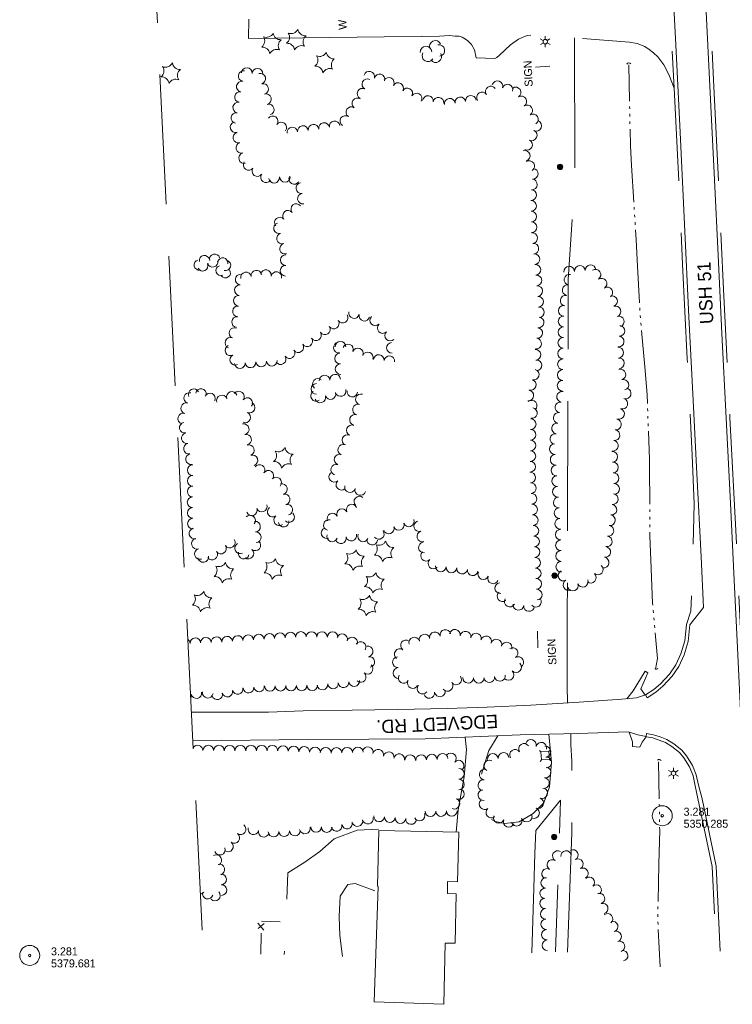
# Model space of a CAD drawing. Header units: feet. Extents: x 190725 to 192960, y 271653 to 273137.
# Tile 1 of 4: x 190826 to 191360, y 271788 to 272526. Entities that reach past the tile are written whole.
import ezdxf
from ezdxf.enums import TextEntityAlignment as Align

# ---------------------------------------------------------------- set-up
doc = ezdxf.new("R2010")
doc.units = ezdxf.units.FT
doc.header["$MEASUREMENT"] = 0
for name, pattern in [('DGN Style 3', [136.13208, 97.2372, -38.89488]), ('DGN Style 4', [155.676757, 77.78976, -38.89488, 0.097237, -38.89488]), ('DGN Style 6', [184.945154, 0.097237, -38.89488, 68.06604, -38.89488, 0.097237, -38.89488])]:
    doc.linetypes.add(name, pattern=pattern)
for name, color, linetype, lineweight in [('E_DWY', 3, 'DGN Style 3', 0), ('E_LAND_Vegetation', 20, 'Continuous', 0), ('E_MAP_Limits', 20, 'DGN Style 3', 0), ('E_MAP_PassPoints', 43, 'Continuous', 0), ('E_MISCPROP', 43, 'Continuous', 0), ('E_MISCPROP_HvyLine', 251, 'Continuous', 13), ('E_MISCPROP_Railing', 43, 'Continuous', 0), ('E_RDWY', 43, 'Continuous', 13), ('E_RDWY_Gravel', 43, 'DGN Style 3', 13), ('E_RDWY_Name', 231, 'Continuous', 0), ('E_UTL_AboveGroundPipe', 43, 'DGN Style 4', 0), ('E_WTR', 251, 'DGN Style 6', 0)]:
    doc.layers.add(name, color=color, linetype=linetype, lineweight=lineweight)
doc.styles.add('Style-IGR_FONT_0', font='IGR_FONT_0.shx')

# ---------------------------------------------------------------- blocks, each defined once
blk = doc.blocks.new('PP_5')
at = {"layer": 'E_MAP_PassPoints', "color": 43, "linetype": 'Continuous', "lineweight": 0}
for radius in [7.5, 0.96]:
    blk.add_circle((0, 0), radius, dxfattribs=at)
blk = doc.blocks.new('PP_6')
at = {"layer": 'E_MAP_PassPoints', "color": 43, "linetype": 'Continuous', "lineweight": 0}
for radius in [7.5, 0.96]:
    blk.add_circle((0, 0), radius, dxfattribs=at)
blk = doc.blocks.new('WAL_1')
at = {"layer": 'E_MISCPROP_Railing', "color": 43, "linetype": 'Continuous', "lineweight": 0, "style": 'Style-IGR_FONT_0'}
blk.add_text('W', height=6, rotation=0.00013, dxfattribs=at).set_placement((-2.27, -0.34), align=Align.MIDDLE_LEFT)
blk = doc.blocks.new('CULVRT_2')
at = {"layer": 'E_MISCPROP_Railing', "color": 43, "linetype": 'Continuous', "lineweight": 0}
blk.add_arc((1.28, 0.96), 1.6, 216.8791, 323.11867, dxfattribs=at)
blk = doc.blocks.new('CULVRT_3')
at = {"layer": 'E_MISCPROP_Railing', "color": 43, "linetype": 'Continuous', "lineweight": 0}
blk.add_arc((1.21, 0.91), 1.51, 216.8796, 323.11916, dxfattribs=at)
blk = doc.blocks.new('CULVRT_4')
at = {"layer": 'E_MISCPROP_Railing', "color": 43, "linetype": 'Continuous', "lineweight": 0}
blk.add_arc((1.54, 1.16), 1.93, 216.87934, 323.1189, dxfattribs=at)
blk = doc.blocks.new('LTP_1')
at = {"layer": 'E_MISCPROP', "color": 1, "linetype": 'Continuous', "lineweight": 0}
for p, q in [((-1.63, 0.07), (-4.24, 0.14)), ((-0.8, 1.43), (-2, 3.73)), ((0.9, 1.42), (2.27, 3.65)), ((-0.88, -1.42), (-2.24, -3.61)), ((0.76, -1.47), (2, -3.65)), ((1.64, -0.02), (4.16, -0.09))]:
    blk.add_line(p, q, dxfattribs=at)
blk.add_circle((0, 0), 1.64, dxfattribs=at)
blk = doc.blocks.new('POLE')
at = {"layer": 'E_MISCPROP', "color": 1, "linetype": 'Continuous', "lineweight": 0}
for centre, radius in [((-0.01, 0.02), 2.02), ((-0.01, 0.03), 1.52), ((0, -0.01), 1.01), ((0, 0), 0.502)]:
    blk.add_circle(centre, radius, dxfattribs=at)
blk = doc.blocks.new('LTP_2')
at = {"layer": 'E_MISCPROP', "color": 1, "linetype": 'Continuous', "lineweight": 0}
for p, q in [((-1.63, 0.07), (-4.24, 0.14)), ((-0.8, 1.43), (-2, 3.73)), ((0.9, 1.42), (2.27, 3.65)), ((-0.88, -1.42), (-2.24, -3.61)), ((0.76, -1.47), (2, -3.65)), ((1.64, -0.02), (4.16, -0.09))]:
    blk.add_line(p, q, dxfattribs=at)
blk.add_circle((0, 0), 1.64, dxfattribs=at)
blk = doc.blocks.new('SIGN')
at = {"layer": 'E_MISCPROP', "color": 1, "linetype": 'Continuous', "lineweight": 0, "style": 'Style-IGR_FONT_0'}
blk.add_text('SIGN', height=6, rotation=0.00012, dxfattribs=at).set_placement((-9.61, -0.01), align=Align.MIDDLE_LEFT)
blk = doc.blocks.new('PINEL')
at = {"layer": 'E_LAND_Vegetation', "color": 94, "linetype": 'Continuous', "lineweight": 0}
for centre, start, end in [((-8.14, 7.32), 275.21145, 0.97636), ((2.26, 10.71), 215.21145, 300.97636), ((-10.4, -3.39), 335.21145, 60.97636), ((10.41, 3.4), 155.21146, 240.97637), ((-2.25, -10.7), 35.21146, 120.97637), ((8.15, -7.3), 95.21146, 180.97637)]:
    blk.add_arc(centre, 5.72, start, end, dxfattribs=at)
blk = doc.blocks.new('PINEL_1')
at = {"layer": 'E_LAND_Vegetation', "color": 94, "linetype": 'Continuous', "lineweight": 0}
for centre, start, end in [((-8.14, 7.32), 275.21145, 0.97636), ((2.26, 10.71), 215.21145, 300.97636), ((-10.4, -3.39), 335.21145, 60.97636), ((10.41, 3.41), 155.21145, 240.97637), ((-2.25, -10.7), 35.21145, 120.97637), ((8.15, -7.3), 95.21146, 180.97637)]:
    blk.add_arc(centre, 5.72, start, end, dxfattribs=at)
blk = doc.blocks.new('PED')
at = {"layer": 'E_UTL_AboveGroundPipe', "color": 251, "linetype": 'Continuous', "lineweight": 13}
for p, q in [((-3.12, 2.9), (-4.18, 3.96)), ((2.88, 2.9), (3.95, 3.96)), ((-4.18, -4.16), (-3.12, -3.1)), ((3.94, -4.16), (2.89, -3.1))]:
    blk.add_line(p, q, dxfattribs=at)
at = {"layer": 'E_UTL_AboveGroundPipe', "color": 251, "linetype": 'Continuous', "lineweight": 13, "flags": 128}
blk.add_lwpolyline([(-3.12, -3.1), (2.89, -3.1), (2.88, 2.9), (-3.12, 2.9)], close=True, dxfattribs=at)

msp = doc.modelspace()

# ---------------------------------------------------------------- linework, layer by layer
at = {"layer": 'E_DWY', "color": 2, "linetype": 'DGN Style 3', "lineweight": 0, "flags": 128}
for points in [[(191126.91, 272513.31), (191127.92, 272513.16), (191140.61, 272513.43), (191148.22, 272513.7), (191152.11, 272513.4), (191155.55, 272513.19), (191157.7, 272512.55), (191158.96, 272511.86), (191161.61, 272510.15), (191164.57, 272507.14), (191166.94, 272502.98), (191168.09, 272497.2), (191182.17, 272496.68), (191183.68, 272497.22), (191185.55, 272499), (191194.01, 272506.73), (191200.03, 272511), (191204.32, 272513.04), (191206.7, 272513.86), (191210.99, 272514.14), (191247.42, 272511.65), (191283.09, 272508.78), (191288.79, 272507.82), (191294.68, 272505.66), (191297.93, 272503.33), (191301.19, 272500.78), (191304.25, 272497.88), (191308.74, 272491.87), (191312.53, 272484.6), (191316.66, 272474.25)], [(191241.98, 272512.02), (191242.27, 272409.03), (191237.18, 272330.98), (191236.52, 272081.3), (191236.32, 272026.67), (191236.59, 272013.96)], [(191236.71, 271827.09), (191239.84, 271916.62), (191239.78, 271970.12), (191239.18, 271982.69), (191239.26, 271990.81)], [(191160.02, 271988.3), (191160.93, 271979.03), (191159.07, 271958.35), (191154.58, 271933.84), (191153.23, 271916.96)], [(191222.77, 271990.45), (191224.57, 271969.47), (191223.22, 271951.03), (191218.82, 271938.91), (191211.03, 271931.1), (191200.5, 271924.78), (191189.42, 271923.4), (191182.58, 271924.94), (191174.59, 271928.84), (191171.38, 271932.17), (191170.04, 271937.5), (191169.82, 271946), (191171.99, 271960.29), (191177.56, 271978.24), (191184.48, 271989.3)], [(191211.37, 271874.97), (191212.22, 271901), (191212.87, 271918.18), (191231.4, 271940.95), (191227.63, 271827.27)], [(191094.84, 271919.23), (191079.07, 271918.64), (191061.8, 271912.1), (191050.94, 271902.44), (191039.83, 271894.64), (191027.09, 271886.63), (191024.34, 271825.31)], [(191092.21, 271872.96), (191077.48, 271878.52), (191072, 271877.72), (191066.26, 271869.05), (191065.48, 271853.97), (191065.98, 271839.52), (191068.1, 271823.96)], [(191209.87, 271826.66), (191211.37, 271874.97)]]:
    msp.add_lwpolyline(points, dxfattribs=at)
at = {"layer": 'E_LAND_Vegetation', "color": 94, "linetype": 'Continuous', "lineweight": 0}
for centre, radius, start, end in [((191137.57, 272505.67), 4.35, 24.59431, 204.57899), ((191140.28, 272502.62), 4.35, 280.07912, 100.0638), ((191130.62, 272501.36), 4.35, 3.73306, 183.71773), ((191132.03, 272498.53), 4.35, 149.81866, 329.80334), ((191137.92, 272497.91), 4.35, 212.8821, 32.86678), ((190993.89, 272483.43), 3.99, 80.1325, 260.11718), ((190996.19, 272485.64), 3.99, 356.71589, 176.70057), ((191004.17, 272485.19), 3.99, 356.71589, 176.70057), ((191006.37, 272481.47), 3.99, 285.37634, 105.36102), ((191088.03, 272483.01), 3.99, 344.70414, 164.68882), ((191095.73, 272480.9), 3.99, 344.70414, 164.68882), ((190992.52, 272475.56), 3.99, 80.1325, 260.11718), ((191008.48, 272473.77), 3.99, 285.37634, 105.36102), ((191086.63, 272477.35), 3.99, 62.86687, 242.85155), ((191102.7, 272478.36), 3.99, 330.54026, 150.52494), ((191109.65, 272474.43), 3.99, 330.54026, 150.52494), ((191184.07, 272475.82), 3.99, 341.62173, 161.6064), ((190991.15, 272467.69), 3.99, 80.1325, 260.11718), ((191010.6, 272466.07), 3.99, 285.37634, 105.36102), ((191082.99, 272470.24), 3.99, 62.86688, 242.85155), ((191116.6, 272470.5), 3.99, 330.54026, 150.52494), ((191123.55, 272466.58), 3.99, 330.54026, 150.52494), ((191172.56, 272467.45), 3.99, 33.64692, 213.6316), ((191179.2, 272471.87), 3.99, 33.64692, 213.6316), ((191191.64, 272473.3), 3.99, 341.62173, 161.6064), ((191197.73, 272471.11), 3.99, 303.02498, 123.00966), ((190989.78, 272459.83), 3.99, 80.1325, 260.11718), ((191079.08, 272462.99), 3.99, 55.8577, 235.84238), ((191132.01, 272464.66), 3.99, 351.72107, 171.70575), ((191139.91, 272463.51), 3.99, 351.72107, 171.70575), ((191148.39, 272462.7), 3.99, 7.69893, 187.68361), ((191156.31, 272463.77), 3.99, 7.69893, 187.68361), ((191164.22, 272464.84), 3.99, 7.69893, 187.68361), ((191202.08, 272464.41), 3.99, 303.02498, 123.00966), ((190988.41, 272451.96), 3.99, 80.1325, 260.11718), ((191012.72, 272458.37), 3.99, 285.37634, 105.36102), ((191074.6, 272456.39), 3.99, 55.8577, 235.84238), ((191206.43, 272457.72), 3.99, 303.02498, 123.00966), ((190987.84, 272445.05), 3.99, 105.53439, 285.51907), ((191015.64, 272449.56), 3.99, 323.81091, 143.79559), ((191022.09, 272444.84), 3.99, 323.81091, 143.79558), ((191054.18, 272444.44), 3.99, 9.04755, 189.03223), ((191062.06, 272445.69), 3.99, 9.04755, 189.03223), ((191070.12, 272449.78), 3.99, 55.8577, 235.84238), ((191210.78, 272451.02), 3.99, 303.02498, 123.00966), ((191213.23, 272446.23), 3.99, 244.84556, 64.83024), ((190989.98, 272437.36), 3.99, 105.53439, 285.51907), ((191030.4, 272441.13), 3.99, 7.54617, 187.53084), ((191038.31, 272442.18), 3.99, 7.54617, 187.53084), ((191046.23, 272443.23), 3.99, 7.54617, 187.53084), ((191209.83, 272439.01), 3.99, 244.84556, 64.83024), ((190992.12, 272429.67), 3.99, 105.53439, 285.51907), ((191206.39, 272431.86), 3.99, 243.39041, 63.37509), ((190994.26, 272421.97), 3.99, 105.53439, 285.51907), ((191204.65, 272423.69), 3.99, 287.33165, 107.31633), ((190997.6, 272416.84), 3.99, 144.80724, 324.79192), ((191207.95, 272415.99), 3.99, 303.04541, 123.03009), ((191004.12, 272412.24), 3.99, 144.80724, 324.79192), ((191210.59, 272410.24), 3.99, 265.68994, 85.67462), ((191010.65, 272407.64), 3.99, 144.80724, 324.79192), ((191016.67, 272407.26), 3.99, 187.23439, 7.21907), ((191024.85, 272407.97), 3.99, 180.49349, 0.47816), ((191031.79, 272406.39), 3.99, 148.06541, 328.05009), ((191209.99, 272402.28), 3.99, 265.68994, 85.67462), ((191037.07, 272399.46), 3.99, 98.92704, 278.91172), ((191209.39, 272394.31), 3.99, 265.68994, 85.67462), ((191038.31, 272391.57), 3.99, 98.92704, 278.91172), ((191209.33, 272386.13), 3.99, 271.24184, 91.22652), ((191027.19, 272378.78), 3.99, 39.09472, 219.0794), ((191033.38, 272383.81), 3.99, 39.09472, 219.0794), ((191209.51, 272378.15), 3.99, 271.24184, 91.22652), ((191020.99, 272373.74), 3.99, 39.09472, 219.0794), ((191209.68, 272370.17), 3.99, 271.24184, 91.22652), ((191020.37, 272369.41), 3.99, 106.56055, 286.54523), ((191022.64, 272361.76), 3.99, 106.56055, 286.54523), ((191210.21, 272362.03), 3.99, 276.02332, 96.00799), ((191024.92, 272354.1), 3.99, 106.56055, 286.54523), ((191211.05, 272354.09), 3.99, 276.02332, 96.00799), ((190960.47, 272341.87), 3.82, 102.46581, 282.45048), ((190964.45, 272345.23), 3.82, 10.05729, 190.04196), ((190970.64, 272344.14), 3.82, 194.52068, 14.50536), ((190972.17, 272346.31), 3.82, 14.81867, 194.80334), ((190978.26, 272343.44), 3.82, 349.89646, 169.88113), ((190980.39, 272341.52), 3.82, 254.50715, 74.49183), ((191025.51, 272345.57), 3.99, 88.60582, 268.5905), ((191211.85, 272346.17), 3.99, 275.38717, 95.37185), ((190963.25, 272341.15), 3.82, 204.58718, 24.57186), ((190976.92, 272337.77), 3.82, 109.31389, 289.29857), ((190980.16, 272336.03), 3.82, 215.41332, 35.398), ((191003.46, 272333.89), 3.99, 9.77688, 189.76155), ((191010.58, 272334.31), 3.99, 349.2899, 169.27458), ((191025.32, 272337.59), 3.99, 88.60582, 268.5905), ((191212.59, 272338.22), 3.99, 275.38717, 95.37185), ((191237.88, 272336.87), 4.01, 3.73469, 183.71936), ((191245.88, 272337.39), 4.01, 3.73469, 183.71936), ((191253.88, 272337.91), 4.01, 3.73469, 183.71936), ((191257.65, 272334.61), 4.01, 303.71443, 123.69911), ((190991.65, 272331.04), 3.99, 85.13707, 265.12175), ((190995.59, 272332.53), 3.99, 9.77687, 189.76155), ((191018.43, 272332.82), 3.99, 349.2899, 169.27458), ((191213.34, 272330.27), 3.99, 275.38717, 95.37185), ((191238.18, 272330.9), 4.01, 79.60075, 259.58543), ((191262.1, 272327.94), 4.01, 303.71443, 123.69911), ((190990.97, 272323.08), 3.99, 85.13707, 265.12175), ((191214, 272322.35), 3.99, 274.2517, 94.23638), ((191236.73, 272323.02), 4.01, 79.60075, 259.58543), ((191266.55, 272321.27), 4.01, 303.71443, 123.69911), ((190990.3, 272315.12), 3.99, 85.13707, 265.12175), ((191214.59, 272314.39), 3.99, 274.2517, 94.23638), ((191235.28, 272315.13), 4.01, 79.60075, 259.58543), ((191270.07, 272314.76), 4.01, 288.47745, 108.46213), ((190989.62, 272307.17), 3.99, 85.13707, 265.12175), ((191215.18, 272306.42), 3.99, 274.2517, 94.23638), ((191233.9, 272307.59), 4.01, 89.10232, 269.087), ((191272.61, 272307.16), 4.01, 288.47745, 108.46213), ((190988.94, 272299.21), 3.99, 85.13707, 265.12175), ((191068.1, 272302.45), 3.99, 213.4121, 33.39678), ((191076.64, 272305.87), 3.99, 165.55575, 345.54043), ((191084.37, 272303.88), 3.99, 165.55575, 345.54043), ((191092.55, 272300.41), 3.99, 134.33137, 314.31604), ((191214.95, 272298.88), 3.99, 263.29677, 83.28145), ((191233.78, 272299.57), 4.01, 89.10232, 269.087), ((191275.15, 272299.55), 4.01, 288.47745, 108.46213), ((190986.95, 272290.92), 3.99, 67.86695, 247.85163), ((191054.76, 272293.65), 3.99, 213.4121, 33.39678), ((191061.43, 272298.05), 3.99, 213.4121, 33.39678), ((191098.13, 272294.69), 3.99, 134.33137, 314.31604), ((191214.02, 272290.95), 3.99, 263.29677, 83.28145), ((191233.65, 272291.55), 4.01, 89.10232, 269.087), ((191275.56, 272292.5), 4.01, 265.96919, 85.95387), ((190983.94, 272283.53), 3.99, 67.86695, 247.85163), ((191041.49, 272284.75), 3.99, 213.90032, 33.885), ((191048.11, 272289.2), 3.99, 213.90032, 33.885), ((191103.71, 272288.98), 3.99, 134.33137, 314.31604), ((191213.09, 272283.02), 3.99, 263.29677, 83.28145), ((191233.52, 272283.54), 4.01, 89.10232, 269.087), ((191275, 272284.51), 4.01, 265.96919, 85.95387), ((190983.97, 272277.96), 3.99, 116.41191, 296.39659), ((191034.86, 272280.29), 3.99, 213.90032, 33.885), ((191065.27, 272280), 3.99, 96.74676, 276.73144), ((191066.39, 272280.63), 3.99, 0.482, 180.46668), ((191072.09, 272278.64), 3.99, 338.26941, 158.25408), ((191079.5, 272275.68), 3.99, 338.26941, 158.25408), ((191105.05, 272279.79), 3.99, 93.73461, 273.71929), ((191212.69, 272274.66), 3.99, 274.85469, 94.83937), ((191233.4, 272275.52), 4.01, 89.10232, 269.087), ((191274.66, 272276.22), 4.01, 273.7315, 93.71618), ((190987.52, 272270.81), 3.99, 116.41191, 296.39659), ((191021.6, 272271.39), 3.99, 213.90032, 33.885), ((191028.23, 272275.84), 3.99, 213.90032, 33.885), ((191066.2, 272271.93), 3.99, 92.82309, 272.80776), ((191086.92, 272272.72), 3.99, 338.26941, 158.25408), ((191095.14, 272270.7), 3.99, 353.42807, 173.41275), ((191103.08, 272269.79), 3.99, 353.42808, 173.41275), ((191233.27, 272267.5), 4.01, 89.10232, 269.087), ((191275.18, 272268.22), 4.01, 273.7315, 93.71618), ((190991.11, 272268.42), 3.99, 184.11073, 4.09541), ((190999.08, 272268.99), 3.99, 184.11073, 4.0954), ((191007.04, 272269.56), 3.99, 184.11073, 4.0954), ((191015.01, 272270.13), 3.99, 184.11073, 4.0954), ((191066.59, 272263.95), 3.99, 92.82309, 272.80776), ((191211.41, 272259.77), 3.99, 253.7525, 73.73718), ((191213.37, 272266.7), 3.99, 274.85469, 94.83937), ((191233.14, 272259.49), 4.01, 89.10232, 269.087), ((191276.3, 272259.87), 4.01, 286.02726, 106.01194), ((191049.56, 272252.82), 3.99, 51.83742, 231.8221), ((191054.58, 272255.39), 3.99, 4.41743, 184.4021), ((191062.54, 272256), 3.99, 4.41743, 184.4021), ((191278.52, 272252.16), 4.01, 286.02726, 106.01194), ((190956.47, 272245.11), 4, 25.4895, 205.47418), ((190961.87, 272245.17), 4, 349.37982, 169.3645), ((191048.41, 272249.03), 3.99, 90.19875, 270.18342), ((191209.18, 272252.11), 3.99, 253.7525, 73.73718), ((191233.02, 272251.47), 4.01, 89.10232, 269.087), ((191280.22, 272245.69), 4.01, 252.03383, 72.01851), ((190953.05, 272242.24), 4, 73.7498, 253.73448), ((190968.6, 272241.95), 4, 334.58539, 154.57007), ((190977.53, 272240.44), 4, 19.12814, 199.11281), ((190985.09, 272243.06), 4, 19.12813, 199.11281), ((190990.27, 272243.31), 4, 322.77735, 142.76202), ((190996.65, 272238.47), 4, 322.77735, 142.76202), ((191048.23, 272243.81), 3.99, 125.03664, 305.02132), ((191051.35, 272242.7), 3.99, 197.50431, 17.48898), ((191058.96, 272245.11), 3.99, 197.50431, 17.48898), ((191066.58, 272247.51), 3.99, 197.50431, 17.48898), ((191075.35, 272247.07), 3.99, 172.2208, 352.20547), ((191081.81, 272241.28), 3.99, 73.74946, 253.73414), ((191207.29, 272244.21), 3.99, 264.3072, 84.29188), ((191232.65, 272243.17), 4.01, 80.83973, 260.82441), ((191277.74, 272238.07), 4.01, 252.03383, 72.01851), ((190950.81, 272234.55), 4, 73.7498, 253.73448), ((190998.3, 272235.07), 4, 246.45532, 66.44), ((191079.58, 272233.61), 3.99, 73.74946, 253.73414), ((191209.77, 272236.49), 3.99, 310.60458, 130.58926), ((191209.95, 272231), 3.99, 258.71323, 78.69791), ((191231.37, 272235.26), 4.01, 80.83973, 260.82441), ((191275.27, 272230.44), 4.01, 252.03383, 72.01851), ((190948.57, 272226.87), 4, 73.7498, 253.73448), ((190995.1, 272227.73), 4, 246.45532, 66.44), ((191077.34, 272225.94), 3.99, 73.74946, 253.73414), ((191209.08, 272222.71), 3.99, 269.33533, 89.32001), ((191230.09, 272227.34), 4.01, 80.83973, 260.82441), ((190949.77, 272220.02), 4, 101.10696, 281.09164), ((190993.96, 272218.89), 4, 282.70602, 102.6907), ((191074.94, 272218.05), 3.99, 66.36492, 246.34959), ((191228.82, 272219.42), 4.01, 80.83973, 260.82441), ((191273, 272222.4), 4.01, 261.87333, 81.85801), ((190951.31, 272212.16), 4, 101.10696, 281.09164), ((190995.72, 272211.08), 4, 282.70602, 102.6907), ((191071.74, 272210.74), 3.99, 66.36492, 246.34959), ((191208.99, 272214.73), 3.99, 269.33533, 89.32001), ((191227.54, 272211.51), 4.01, 80.83973, 260.82441), ((191271.86, 272214.46), 4.01, 261.87333, 81.85801), ((190952.85, 272204.31), 4, 101.10696, 281.09164), ((190997.82, 272203.12), 4, 289.2114, 109.19607), ((191068.53, 272203.42), 3.99, 66.36492, 246.34959), ((191208.9, 272206.74), 3.99, 269.33533, 89.32001), ((191227.21, 272204.04), 4.01, 94.12053, 274.10521), ((191270.73, 272206.52), 4.01, 261.87333, 81.85801), ((190954.4, 272196.45), 4, 101.10696, 281.09164), ((191000.46, 272195.56), 4, 289.2114, 109.19607), ((191065.74, 272196.18), 3.99, 72.19229, 252.17697), ((191208.8, 272198.76), 3.99, 269.33533, 89.32001), ((191227.78, 272196.04), 4.01, 94.12053, 274.10521), ((191270.21, 272198.14), 4.01, 273.27081, 93.25549), ((190955.7, 272188.16), 4, 89.86135, 269.84602), ((191005.76, 272188.38), 4, 326.27922, 146.2639), ((191063.29, 272188.58), 3.99, 72.19229, 252.17697), ((191208.71, 272190.77), 3.99, 269.33533, 89.32001), ((191228.36, 272188.04), 4.01, 94.12053, 274.10521), ((191270.67, 272190.14), 4.01, 273.27081, 93.25549), ((190955.68, 272180.16), 4, 89.86135, 269.84603), ((191012.41, 272183.94), 4, 326.27922, 146.2639), ((191018.25, 272178.92), 4, 318.02779, 138.01246), ((191061.79, 272183.29), 3.99, 131.61191, 311.59659), ((191208.68, 272182.64), 3.99, 273.48714, 93.47182), ((191228.93, 272180.05), 4.01, 94.12053, 274.10521), ((191271.12, 272182.13), 4.01, 273.27081, 93.25549), ((190955.66, 272172.15), 4, 89.86135, 269.84602), ((191022.59, 272174), 4, 284.54183, 104.52651), ((191067.09, 272177.32), 3.99, 131.61191, 311.59659), ((191073.58, 272175.47), 3.99, 164.33515, 344.31983), ((191209.16, 272174.67), 3.99, 273.48714, 93.47182), ((191229.51, 272172.05), 4.01, 94.12053, 274.10521), ((191271.58, 272174.13), 4.01, 273.27081, 93.25549), ((190955.64, 272164.15), 4, 89.86135, 269.84602), ((191024.6, 272166.26), 4, 284.54183, 104.52651), ((191080.63, 272164.63), 3.99, 48.92616, 228.91083), ((191081.27, 272173.31), 3.99, 164.33515, 344.31983), ((191209.64, 272166.7), 3.99, 273.48714, 93.47182), ((191230.08, 272164.05), 4.01, 94.12053, 274.10521), ((191270.58, 272166.57), 4.01, 262.61999, 82.60466), ((191007.43, 272160.88), 4, 200.26707, 20.25175), ((191015.63, 272157.09), 4, 127.60291, 307.58758), ((191026.61, 272158.51), 4, 284.54183, 104.52651), ((191074.87, 272158.67), 3.99, 24.80673, 204.79141), ((191210.13, 272158.73), 3.99, 273.48714, 93.47182), ((191269.55, 272158.61), 4.01, 262.61999, 82.60466), ((190955.71, 272156.19), 4, 91.20434, 271.18902), ((190998.78, 272150.54), 4, 319.67167, 139.65634), ((190999.92, 272158.11), 4, 200.26707, 20.25175), ((191020.52, 272150.74), 4, 127.60291, 307.58758), ((191027.9, 272153.05), 4, 226.31278, 46.29746), ((191060.37, 272151.97), 3.99, 24.80673, 204.79141), ((191067.62, 272155.32), 3.99, 24.80673, 204.79141), ((191210.61, 272150.76), 3.99, 273.48714, 93.47182), ((191230.66, 272156.05), 4.01, 94.12053, 274.10521), ((191268.52, 272150.66), 4.01, 262.61999, 82.60466), ((190955.88, 272148.19), 4, 91.20434, 271.18902), ((191002.37, 272145.88), 4, 274.49804, 94.48272), ((191023.89, 272149.65), 4, 188.06949, 8.05416), ((191057.73, 272147.08), 3.99, 75.29604, 255.28071), ((191102.64, 272144.53), 3.99, 199.45716, 19.44184), ((191110.17, 272147.19), 3.99, 199.45716, 19.44184), ((191117.7, 272149.84), 3.99, 199.45716, 19.44184), ((191125.44, 272146.2), 3.99, 107.51422, 287.4989), ((191211.1, 272142.78), 3.99, 273.48714, 93.47182), ((191231.23, 272148.06), 4.01, 94.12053, 274.10521), ((191267.33, 272142.78), 4.01, 261.24698, 81.23166), ((190957.03, 272140.75), 4, 103.1987, 283.18338), ((191003, 272137.9), 4, 274.49804, 94.48272), ((191056.02, 272141.04), 3.99, 110.67016, 290.65484), ((191060.28, 272138.52), 3.99, 162.1161, 342.10078), ((191066.75, 272137.23), 3.99, 194.35348, 14.33816), ((191074.49, 272139.21), 3.99, 194.35348, 14.33816), ((191083.4, 272138.6), 3.99, 154.67909, 334.66376), ((191095.18, 272140.42), 3.99, 216.28392, 36.26859), ((191127.85, 272138.59), 3.99, 107.51422, 287.4989), ((191211.58, 272134.81), 3.99, 273.48714, 93.47182), ((191231.65, 272139.93), 4.01, 90.86903, 270.85371), ((191266.11, 272134.86), 4.01, 261.24698, 81.23166), ((190958.87, 272133.08), 4, 106.15847, 286.14315), ((190976.89, 272129.46), 4, 214.16612, 34.15079), ((190983.51, 272133.96), 4, 214.16612, 34.15079), ((190991.19, 272129.63), 4, 118.59782, 298.5825), ((191002.62, 272131.88), 4, 230.46781, 50.45249), ((191090.16, 272136.2), 3.99, 174.27618, 354.26086), ((191128.99, 272130.32), 3.99, 97.42066, 277.40534), ((191212.01, 272126.86), 3.99, 272.848, 92.83268), ((191231.77, 272131.92), 4.01, 90.86903, 270.85371), ((191264.89, 272126.94), 4.01, 261.24698, 81.23166), ((190961.1, 272125.39), 4, 106.15847, 286.14315), ((190963.54, 272123.21), 4, 189.051, 9.03567), ((190970.27, 272124.97), 4, 214.16612, 34.1508), ((190993.97, 272125.74), 4, 166.48643, 346.47111), ((190997.53, 272125.71), 4, 230.46781, 50.45249), ((191130.62, 272124.11), 3.99, 133.41865, 313.40333), ((191231.89, 272123.9), 4.01, 90.86903, 270.85371), ((191136.1, 272118.31), 3.99, 133.41865, 313.40333), ((191141.66, 272116.07), 3.99, 175.04727, 355.03194), ((191212.41, 272118.89), 3.99, 272.848, 92.83268), ((191232.01, 272115.88), 4.01, 90.86903, 270.85371), ((191259.36, 272113.75), 4.01, 229.77652, 49.76119), ((191263.67, 272119.01), 4.01, 261.24698, 81.23166), ((191149.62, 272115.38), 3.99, 175.04727, 355.03194), ((191157.67, 272114.4), 3.99, 171.50609, 351.49076), ((191165.57, 272113.22), 3.99, 171.50608, 351.49076), ((191173.5, 272110.25), 3.99, 157.17038, 337.15506), ((191180.86, 272107.15), 3.99, 157.17038, 337.15506), ((191212.8, 272110.91), 3.99, 272.848, 92.83268), ((191233.67, 272109.24), 4.01, 117.36316, 297.34784), ((191254.18, 272107.62), 4.01, 229.77652, 49.76119), ((191186.2, 272099.89), 3.99, 96.97194, 276.95662), ((191213.2, 272102.94), 3.99, 272.848, 92.83268), ((191237.35, 272102.12), 4.01, 117.36316, 297.34784), ((191240.61, 272101.73), 4.01, 200.88441, 20.86909), ((191248.1, 272104.59), 4.01, 200.88441, 20.86909), ((191187.95, 272093.73), 3.99, 127.09918, 307.08385), ((191213.59, 272094.96), 3.99, 272.848, 92.83268), ((191193.35, 272089.76), 3.99, 150.30831, 330.29299), ((191199.86, 272087.29), 3.99, 173.95275, 353.93743), ((191207.8, 272086.44), 3.99, 173.95275, 353.93743), ((191212.99, 272089.57), 3.99, 217.84487, 37.82955), ((190997.32, 272060.76), 3.97, 3.7334, 183.71808), ((191005.24, 272061.27), 3.97, 3.7334, 183.71808), ((191013.16, 272061.79), 3.97, 3.73116, 183.71583), ((191021.08, 272062.3), 3.97, 3.73116, 183.71583), ((191029, 272062.82), 3.97, 3.73116, 183.71583), ((191036.77, 272063.27), 3.97, 359.58258, 179.56726), ((191044.71, 272063.21), 3.97, 359.58258, 179.56726), ((191052.64, 272063.16), 3.97, 359.58258, 179.56726), ((191060.58, 272063.1), 3.97, 359.58258, 179.56726), ((191067.65, 272061.62), 3.97, 342.23158, 162.21626), ((191129.54, 272061.31), 4.03, 16.78693, 196.77161), ((191137.24, 272063), 4.03, 12.13863, 192.12331), ((191145.12, 272064.7), 4.03, 12.13863, 192.12331), ((191152.21, 272064.83), 4.03, 349.98255, 169.96723), ((191160.14, 272063.42), 4.03, 349.98255, 169.96723), ((191168.08, 272062.02), 4.03, 349.98255, 169.96723), ((190949.73, 272058.24), 3.97, 2.59557, 56.01514), ((190957.66, 272058.6), 3.97, 2.59557, 182.58024), ((190965.59, 272058.96), 3.97, 2.59557, 182.58024), ((190973.52, 272059.32), 3.97, 2.59557, 182.58024), ((190981.48, 272059.73), 3.97, 3.73341, 183.71808), ((190989.4, 272060.24), 3.97, 3.73341, 183.71808), ((191075.21, 272059.19), 3.97, 342.23158, 162.21626), ((191081.64, 272055.71), 3.97, 326.6622, 146.64688), ((191115.6, 272056.93), 4.03, 54.44378, 234.42845), ((191121.83, 272058.99), 4.03, 16.78693, 196.77161), ((191175.58, 272059.89), 4.03, 343.17673, 163.16141), ((191183.29, 272057.56), 4.03, 343.17673, 163.16141), ((191191, 272055.22), 4.03, 343.17673, 163.16141), ((191086.81, 272052.38), 3.97, 279.63661, 99.62128), ((191110.91, 272050.38), 4.03, 54.44378, 234.42845), ((191195.5, 272051.21), 4.03, 301.37908, 121.36376), ((191086.8, 272039.31), 3.97, 229.27863, 49.26331), ((191088.14, 272044.55), 3.97, 279.63661, 99.62128), ((191109.5, 272044.31), 4.03, 92.89036, 272.87504), ((191198.06, 272040.68), 4.03, 226.13317, 46.11785), ((191199.7, 272044.33), 4.03, 301.37908, 121.36376), ((191081.63, 272033.29), 3.97, 229.27863, 49.26331), ((191109.9, 272036.27), 4.03, 92.89036, 272.87504), ((191192.48, 272034.87), 4.03, 226.13317, 46.11785), ((191053, 272027.59), 3.97, 186.17052, 6.1552), ((191060.89, 272028.44), 3.97, 186.17052, 6.1552), ((191068.78, 272029.29), 3.97, 186.17052, 6.1552), ((191076.67, 272030.14), 3.97, 186.17052, 6.1552), ((191113.85, 272032.62), 4.03, 148.56665, 328.55133), ((191120.62, 272028.71), 4.03, 154.99774, 334.98242), ((191146.66, 272026.64), 4.03, 216.60417, 36.58885), ((191153.12, 272031.44), 4.03, 216.60417, 36.58885), ((191162.14, 272032.74), 4.03, 179.44308, 359.42776), ((191170.2, 272032.66), 4.03, 179.44308, 359.42776), ((191177.95, 272033.19), 4.03, 186.84266, 6.82734), ((191185.95, 272034.15), 4.03, 186.84266, 6.82734), ((190950.68, 272019.68), 3.97, 330.04591, 10.74616), ((190958.47, 272021.16), 3.97, 190.76148, 10.74616), ((190966.99, 272021.45), 3.97, 171.56066, 351.54534), ((190974.01, 272020.25), 3.97, 194.59046, 14.57513), ((190981.69, 272022.25), 3.97, 194.59046, 14.57513), ((190989.37, 272024.25), 3.97, 194.59045, 14.57513), ((190997.53, 272025.27), 3.97, 186.45982, 6.44449), ((191005.42, 272026.16), 3.97, 186.45982, 6.44449), ((191013.53, 272026.6), 3.97, 180.91718, 0.90186), ((191021.47, 272026.73), 3.97, 180.91718, 0.90186), ((191029.4, 272026.85), 3.97, 180.91718, 0.90186), ((191037.34, 272026.98), 3.97, 180.91718, 0.90186), ((191045.27, 272027.11), 3.97, 180.91718, 0.90186), ((191128.08, 272024.59), 4.03, 140.85362, 320.8383), ((191133.05, 272021.3), 4.03, 188.59654, 8.58122), ((191141.01, 272022.51), 4.03, 188.59654, 8.58122), ((191204.05, 271979.4), 4.04, 33.56661, 213.55129), ((191209.23, 271982.39), 4.04, 344.44356, 164.42823), ((191217.01, 271980.23), 4.04, 344.44356, 164.42823), ((190959.35, 271978.09), 4.01, 359.91922, 147.81659), ((190967.36, 271978.08), 4.01, 359.91922, 179.9039), ((190975.37, 271978.07), 4.01, 359.91922, 179.9039), ((190983.38, 271978.05), 4.01, 359.91922, 179.9039), ((190991.39, 271978.04), 4.01, 359.91922, 179.9039), ((190999.4, 271978.03), 4.01, 359.91922, 179.90389), ((191007.41, 271978.02), 4.01, 359.91922, 179.90389), ((191015.42, 271978), 4.01, 359.91922, 179.90389), ((191023.35, 271977.75), 4.01, 357.76832, 177.753), ((191031.35, 271977.44), 4.01, 357.76832, 177.753), ((191039.35, 271977.13), 4.01, 357.76832, 177.753), ((191047.36, 271976.81), 4.01, 357.76833, 177.753), ((191055.36, 271976.5), 4.01, 357.76832, 177.753), ((191063.51, 271976.32), 4.01, 1.72407, 181.70875), ((191071.51, 271976.56), 4.01, 1.72407, 181.70875), ((191079.52, 271976.8), 4.01, 1.72407, 181.70875), ((191086.94, 271976.89), 4.01, 346.11883, 166.1035), ((191094.71, 271974.97), 4.01, 346.11883, 166.1035), ((191102.64, 271973.15), 4.01, 349.69694, 169.68162), ((191149.19, 271972.31), 4.01, 316.9467, 136.93138), ((191180.7, 271971.87), 4.04, 5.44516, 185.42984), ((191188.73, 271972.64), 4.04, 5.44516, 185.42984), ((191197.32, 271974.94), 4.04, 33.56661, 213.55129), ((191220.09, 271977.32), 4.04, 274.61495, 94.59963), ((191110.52, 271971.72), 4.01, 349.69694, 169.68162), ((191118.78, 271970.91), 4.01, 358.026, 178.01068), ((191126.95, 271970.94), 4.01, 2.7757, 182.76038), ((191134.95, 271971.33), 4.01, 2.7757, 182.76038), ((191142.98, 271971.83), 4.01, 3.73233, 183.71701), ((191155.05, 271966.84), 4.01, 316.9467, 136.93138), ((191178.03, 271966.81), 4.04, 62.91813, 242.90281), ((191220.74, 271969.27), 4.04, 274.61495, 94.59963), ((191155.22, 271960.74), 4.01, 269.80707, 89.79175), ((191174.65, 271960.28), 4.04, 82.41914, 262.40382), ((191220.13, 271961.77), 4.04, 261.00918, 80.99385), ((191155.19, 271952.73), 4.01, 269.80707, 89.79175), ((191173.58, 271952.28), 4.04, 82.41914, 262.40382), ((191218.87, 271953.8), 4.04, 261.00918, 80.99385), ((191155.23, 271945.63), 4.01, 244.98953, 64.97421), ((191173.61, 271944.85), 4.04, 98.05271, 278.03738), ((191217.62, 271946.32), 4.04, 247.78991, 67.77458), ((191151.85, 271938.37), 4.01, 244.98953, 64.97421), ((191174.48, 271937.98), 4.04, 129.14883, 309.13351), ((191214.57, 271938.84), 4.04, 247.78991, 67.77458), ((191133.9, 271932.73), 4.01, 180.7998, 0.78447), ((191141.91, 271932.84), 4.01, 180.7998, 0.78447), ((191149.92, 271932.96), 4.01, 180.7998, 0.78447), ((191179.58, 271931.71), 4.04, 129.14883, 309.13351), ((191211.52, 271931.37), 4.04, 247.78991, 67.77458), ((191071.37, 271923.53), 4.01, 192.85115, 12.83583), ((191079.18, 271925.31), 4.01, 192.85115, 12.83583), ((191086.99, 271927.09), 4.01, 192.85115, 12.83583), ((191095.44, 271928.9), 4.01, 175.25085, 355.23553), ((191103.43, 271928.24), 4.01, 175.25085, 355.23553), ((191111.41, 271927.57), 4.01, 175.25085, 355.23553), ((191119.39, 271926.91), 4.01, 175.25085, 355.23553), ((191125.73, 271929.4), 4.01, 204.70636, 24.69104), ((191185.11, 271927.84), 4.04, 158.27044, 338.25512), ((191192.61, 271924.85), 4.04, 158.27044, 338.25512), ((191198.53, 271925.66), 4.04, 201.96399, 21.94867), ((191206.02, 271928.68), 4.04, 201.96399, 21.94867), ((190991.64, 271919.23), 4.01, 233.57478, 53.55946), ((191001.18, 271919.28), 4.01, 166.05125, 346.03593), ((191008.95, 271917.35), 4.01, 166.05125, 346.03593), ((191016.32, 271917.46), 4.01, 182.66017, 2.64485), ((191024.32, 271917.83), 4.01, 182.66017, 2.64485), ((191032.32, 271918.2), 4.01, 182.66017, 2.64485), ((191039.76, 271919.85), 4.01, 193.19762, 13.1823), ((191048.14, 271920.96), 4.01, 179.5266, 359.51128), ((191056.15, 271920.9), 4.01, 179.5266, 359.51128), ((191063.57, 271921.75), 4.01, 192.85115, 12.83583), ((190982.13, 271906.34), 4.01, 233.57478, 53.55946), ((190986.89, 271912.78), 4.01, 233.57478, 53.55946), ((190976.02, 271903.92), 4.01, 198.35721, 18.34189), ((191229.35, 271899.21), 3.92, 58.74165, 238.72633), ((191235.62, 271899.23), 3.92, 7.25646, 187.24113), ((191240.69, 271899.98), 3.92, 298.96502, 118.94969), ((190973.33, 271896.03), 4.01, 299.43963, 119.42431), ((191225.29, 271892.51), 3.92, 58.74165, 238.72633), ((191244.48, 271893.12), 3.92, 298.96502, 118.94969), ((190975.67, 271889.02), 4.01, 284.14402, 104.1287), ((191221.22, 271885.81), 3.92, 58.74165, 238.72633), ((191248.28, 271886.27), 3.92, 298.96502, 118.94969), ((190976.98, 271881.64), 4.01, 271.43921, 91.42389), ((191220.56, 271878.95), 3.92, 84.50322, 264.4879), ((191252.98, 271879.5), 3.92, 311.77751, 131.76218), ((190977.18, 271873.63), 4.01, 271.43921, 91.42389), ((191219.81, 271871.16), 3.92, 84.50322, 264.4879), ((191258.2, 271873.66), 3.92, 311.77751, 131.76218), ((190960.84, 271874.56), 4.01, 277.65106, 322.66664), ((190967.01, 271871), 4.01, 163.63398, 343.61866), ((190972.34, 271869.54), 4.01, 223.7231, 43.70778), ((191219.83, 271863.65), 3.92, 93.10611, 273.09079), ((191260.69, 271867.25), 3.92, 287.61009, 107.59477), ((191220.25, 271855.83), 3.92, 93.10611, 273.09079), ((191263.05, 271859.79), 3.92, 287.61009, 107.59477), ((191220.68, 271848.01), 3.92, 93.10611, 273.09079), ((191266.62, 271852.12), 3.92, 308.24239, 128.22706), ((191221.1, 271840.19), 3.92, 93.10611, 273.09079), ((191270.57, 271846.26), 3.92, 289.12106, 109.10574), ((191221.52, 271832.37), 3.92, 93.10611, 273.09079), ((191273.13, 271838.86), 3.92, 289.12106, 109.10574), ((191275.7, 271831.45), 3.92, 289.12106, 109.10574), ((191278.06, 271824.47), 3.92, 276.5976, 96.58228)]:
    msp.add_arc(centre, radius, start, end, dxfattribs=at)
at = {"layer": 'E_MAP_Limits', "color": 3, "linetype": 'DGN Style 3', "lineweight": 0, "flags": 128}
msp.add_lwpolyline([(190917.67, 272756.45), (190964.32, 271810.87)], dxfattribs=at)
at = {"layer": 'E_MISCPROP', "color": 1, "linetype": 'Continuous', "lineweight": 0}
for p, q in [((191223.46, 272490.73), (191212.67, 272490.03)), ((191214.47, 272055), (191214.21, 272067.48))]:
    msp.add_line(p, q, dxfattribs=at)
at = {"layer": 'E_MISCPROP_HvyLine', "color": 230, "linetype": 'Continuous', "lineweight": 13, "flags": 128}
msp.add_lwpolyline([(191091.65, 271789.89), (191094.65, 271876.21), (191094.19, 271876.51), (191095.12, 271918.25), (191155.14, 271916.91), (191154.31, 271879.87), (191146.81, 271880.03), (191146.61, 271871), (191153.29, 271870.85), (191152.46, 271833.77), (191145.06, 271833.94), (191144.03, 271788.07)], close=True, dxfattribs=at)
at = {"layer": 'E_MISCPROP_Railing', "color": 43, "linetype": 'Continuous', "lineweight": 0}
for p, q in [((191004.63, 271848.96), (191009.09, 271843.7)), ((191009.16, 271848.66), (191004.67, 271844.81))]:
    msp.add_line(p, q, dxfattribs=at)
at = {"layer": 'E_MISCPROP_Railing', "color": 43, "linetype": 'Continuous', "lineweight": 13, "flags": 128}
msp.add_lwpolyline([(190997.83, 272526.13), (190997.57, 272511.52), (191099.09, 272512.72), (191126.91, 272513.31)], dxfattribs=at)
at = {"layer": 'E_MISCPROP_Railing', "color": 43, "linetype": 'Continuous', "lineweight": 0, "flags": 128}
for points in [[(191021.31, 271849.95), (191007.38, 271850.24)], [(191006.96, 271841.34), (191006.76, 271825.51)]]:
    msp.add_lwpolyline(points, dxfattribs=at)
at = {"layer": 'E_RDWY', "color": 30, "linetype": 'Continuous', "lineweight": 13, "flags": 128}
for points in [[(191304.39, 272773.04), (191306.99, 272722.21), (191310.67, 272646.11), (191314.59, 272569.03), (191317.8, 272506.94), (191321.09, 272441.1), (191324.34, 272372.49), (191327.64, 272303.11), (191330.68, 272245.37), (191333.52, 272185.64), (191336.81, 272123.22), (191338.61, 272085.42), (191328.45, 272072.3)], [(191328.51, 272774.28), (191331.01, 272725.08), (191334.1, 272662.49), (191337.43, 272595.15), (191340.85, 272526.45), (191343.8, 272465.89), (191346.83, 272405.72), (191349.57, 272349.24), (191352.45, 272290.67), (191355.58, 272227.19), (191358.74, 272163.39), (191361.61, 272105.75), (191364.07, 272055.22), (191366.94, 271997.64), (191369.53, 271946.68), (191372.73, 271880.61), (191374.66, 271842.43), (191376.56, 271828.57)], [(191325.97, 272072.59), (191324.54, 272060.45), (191321.7, 272050.7), (191317.82, 272042.38), (191313.08, 272035.33), (191306.42, 272028.09), (191301.44, 272023.96), (191295.08, 272019.78)], [(191328.45, 272072.3), (191327, 272059.95), (191324.04, 272049.82), (191320, 272041.15), (191315.05, 272033.77), (191308.15, 272026.28), (191302.93, 272021.94), (191296.45, 272017.69)], [(191294.76, 272019.68), (191291.52, 272024.41), (191296.76, 272036.47), (191294.98, 272037.56), (191285.93, 272022.88), (191281.18, 272016.95)], [(191296.45, 272017.69), (191295.08, 272019.78), (191288.25, 272017.62), (191277.37, 272016.59), (191245.39, 272014.5), (191209.06, 272012.25), (191176.38, 272010.73), (191146.32, 272009.71), (191109.11, 272009), (191075.25, 272008.51), (191038.37, 272007.82), (191012.4, 272006.85), (190969.44, 272006.98), (190954.64, 272007.03)], [(191295.95, 271990.93), (191295.53, 271988.57), (191289.38, 271989.87), (191282.16, 271992.11), (191244.37, 271990.92), (191201.04, 271989.98), (191129.92, 271987.06), (191087.83, 271986.59), (191041.96, 271986.42), (190955.71, 271985.43)], [(191295.51, 271988.47), (191292.57, 271984.56), (191290.99, 271980.81), (191285.49, 271981.17), (191285.48, 271984.76), (191282.92, 271991.88)], [(191295.95, 271990.93), (191301.14, 271990.01), (191306.11, 271988.43), (191311.22, 271986.47), (191316.4, 271983.26), (191322.29, 271978.47), (191325.98, 271974.28), (191330.36, 271966.99), (191333.15, 271959.87), (191334.85, 271952.16)], [(191295.51, 271988.47), (191300.54, 271987.58), (191305.29, 271986.06), (191310.11, 271984.22), (191314.95, 271981.22), (191320.55, 271976.67), (191323.95, 271972.8), (191328.1, 271965.88), (191330.75, 271959.14), (191332.4, 271951.62)], [(191334.85, 271952.16), (191337.5, 271942.01), (191347.97, 271891.56), (191351.02, 271827.81)]]:
    msp.add_lwpolyline(points, dxfattribs=at)
at = {"layer": 'E_RDWY_Gravel', "color": 30, "linetype": 'DGN Style 3', "lineweight": 13, "flags": 128}
for points in [[(191301.67, 272773.89), (191303.94, 272726.65), (191307.13, 272662.35), (191310.85, 272589.07), (191311.92, 272561.51), (191316.65, 272474.42), (191319.72, 272414.7), (191322.81, 272342.6), (191326.43, 272271.69), (191330.03, 272199.4), (191331.67, 272163.08), (191329.85, 272098.51), (191329.01, 272082.59), (191325.97, 272072.59)], [(191331.58, 272773.94), (191335.11, 272710.32), (191338.75, 272628.13), (191342.43, 272556.24), (191346.03, 272480.68), (191349.96, 272402.45), (191353.93, 272318.52), (191358.46, 272227.77), (191363.01, 272138.35), (191367.14, 272054.59), (191368.5, 272026.77), (191371.72, 271961.31), (191379.34, 271961.42), (191381.45, 271906.88), (191384.6, 271841.59), (191385.12, 271829.29)], [(191332.4, 271951.62), (191345.11, 271891.28), (191348.41, 271827.98)]]:
    msp.add_lwpolyline(points, dxfattribs=at)
at = {"layer": 'E_WTR', "color": 150, "linetype": 'Continuous', "lineweight": 0, "flags": 128}
for points in [[(191282.64, 272491.92), (191283.15, 272464.52)], [(191283.23, 272460.74), (191283.26, 272458.85)], [(191283.33, 272455.08), (191283.37, 272453.19)], [(191283.44, 272449.41), (191283.47, 272447.52)], [(191283.54, 272443.74), (191283.78, 272431.13), (191284.7, 272416.37)], [(191284.7, 272416.37), (191286.39, 272389.01)], [(191286.62, 272385.24), (191286.74, 272383.35)], [(191286.98, 272379.58), (191287.09, 272377.7)], [(191287.33, 272373.92), (191287.44, 272372.04)], [(191287.68, 272368.26), (191288.14, 272360.72), (191289.2, 272340.9)], [(191289.2, 272340.9), (191290.65, 272313.54)], [(191290.85, 272309.76), (191290.95, 272307.88)], [(191291.19, 272304.1), (191291.35, 272302.22)], [(191291.68, 272298.46), (191291.84, 272296.57)], [(191292.16, 272292.81), (191294.52, 272265.5)], [(191294.52, 272265.5), (191296.29, 272244.89), (191296.55, 272238.18)], [(191296.69, 272234.4), (191296.76, 272232.51)], [(191296.91, 272228.74), (191296.98, 272226.85)], [(191297.12, 272223.07), (191297.19, 272221.18)], [(191297.33, 272217.41), (191298.14, 272196.2), (191298.17, 272190.02)], [(191298.17, 272190.02), (191298.31, 272162.61)], [(191298.33, 272158.83), (191298.34, 272156.94)], [(191298.36, 272153.16), (191298.37, 272151.27)], [(191298.39, 272147.49), (191298.4, 272145.6)], [(191298.42, 272141.82), (191298.43, 272139.06), (191299.39, 272114.44)], [(191299.39, 272114.44), (191300.4, 272088.44), (191300.53, 272087.06)], [(191300.87, 272083.3), (191301.04, 272081.42)], [(191301.39, 272077.65), (191301.56, 272075.77)], [(191301.91, 272072.01), (191302.08, 272070.12)], [(191302.43, 272066.36), (191304.2, 272047.01), (191302.72, 272039.17)], [(191304.98, 271969.78), (191305.4, 271941.93)], [(191305.46, 271938.09), (191305.49, 271936.17)], [(191305.54, 271932.33), (191305.57, 271930.41)], [(191305.63, 271926.57), (191305.66, 271924.65)], [(191305.72, 271920.81), (191305.75, 271918.87), (191305.18, 271892.96)], [(191305.18, 271892.96), (191304.57, 271865.11)], [(191304.48, 271861.27), (191304.44, 271859.35)], [(191304.36, 271855.51), (191304.31, 271853.59)], [(191304.41, 271849.75), (191304.51, 271847.83)], [(191304.72, 271844), (191306.19, 271816.19)]]:
    msp.add_lwpolyline(points, dxfattribs=at)

# ---------------------------------------------------------------- block references
at = {"layer": 'E_LAND_Vegetation', "color": 94, "linetype": 'Continuous', "lineweight": 0, "xscale": 1.000001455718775, "yscale": 1.000001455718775, "zscale": 1.000001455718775, "rotation": 92.6938484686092}
for name, p in [('PINEL_1', (191014.73, 272507.88)), ('PINEL_1', (191033.35, 272510.73)), ('PINEL_1', (191054.57, 272493.59)), ('PINEL', (190939.2, 272485.58)), ('PINEL_1', (191023.63, 272197.44)), ('PINEL_1', (191099.17, 272127.4)), ('PINEL_1', (191077.04, 272120.88)), ('PINEL_1', (190979.04, 272111.4)), ('PINEL_1', (191016.46, 272114.06)), ('PINEL_1', (191091.87, 272103.71)), ('PINEL', (190962.76, 272089.77)), ('PINEL_1', (191087, 272086.81))]:
    msp.add_blockref(name, p, dxfattribs=at)
at = {"layer": 'E_MAP_PassPoints', "color": 43, "linetype": 'Continuous', "lineweight": 0, "xscale": 1.000000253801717, "yscale": 1.000000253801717, "zscale": 1.000000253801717, "rotation": 0.04082111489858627}
for name, p in [('PP_6', (191307.67, 271929.32)), ('PP_5', (190833.48, 271824.7))]:
    msp.add_blockref(name, p, dxfattribs=at)
at = {"layer": 'E_MISCPROP', "color": 1, "linetype": 'Continuous', "lineweight": 0, "xscale": 1.000001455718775, "yscale": 1.000001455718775, "zscale": 1.000001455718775, "rotation": 92.6938484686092}
for name, p in [('LTP_2', (191219.94, 272509.2)), ('SIGN', (191207.14, 272485.03)), ('POLE', (191231.13, 272415.4)), ('POLE', (191226.97, 272109.22)), ('SIGN', (191224.98, 272051.91)), ('LTP_1', (191316.1, 271961.13)), ('POLE', (191226.66, 271913.52))]:
    msp.add_blockref(name, p, dxfattribs=at)
at = {"layer": 'E_MISCPROP_Railing', "color": 43, "linetype": 'Continuous', "lineweight": 0}
for name, p, xscale, yscale, zscale, rotation in [('WAL_1', (191067.72, 272520.33), 1.000001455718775, 1.000001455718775, 1.000001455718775, 92.6938484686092), ('CULVRT_4', (191284.12, 272492.65), 1.000001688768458, 1.000001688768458, 1.000001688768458, 183.7154516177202), ('CULVRT_3', (191302.07, 272039.33), 1.000000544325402, 1.000000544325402, 1.000000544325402, 14.2668044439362), ('CULVRT_2', (191306.76, 271970.76), 0.9999999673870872, 0.9999999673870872, 0.9999999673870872, 176.2984449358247)]:
    msp.add_blockref(name, p, dxfattribs=dict(at, xscale=xscale, yscale=yscale, zscale=zscale, rotation=rotation))
at = {"layer": 'E_UTL_AboveGroundPipe', "color": 251, "linetype": 'Continuous', "lineweight": 13, "xscale": 1.000001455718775, "yscale": 1.000001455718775, "zscale": 1.000001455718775, "rotation": 92.6938484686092}
msp.add_blockref('PED', (191219.8, 271974.41), dxfattribs=at)

# ---------------------------------------------------------------- texts
at = {"layer": 'E_MAP_PassPoints', "color": 43, "linetype": 'Continuous', "lineweight": 0, "style": 'Style-IGR_FONT_0'}
for s, rotation, p in [('3.281', 0.04069, (191323.67, 271929.33)), ('5350.285', 0.04069, (191323.68, 271920.33)), ('3.281', 0.0407, (190849.48, 271824.71)), ('5379.681', 0.0407, (190849.49, 271815.71))]:
    msp.add_text(s, height=6, rotation=rotation, dxfattribs=at).set_placement(p)
at = {"layer": 'E_RDWY_Name', "color": 30, "linetype": 'Continuous', "lineweight": 0, "style": 'Style-IGR_FONT_0'}
for s, rotation, width, p in [('USH 51', 92.80966, 0.999983, (191346.08, 272297.88)), ('EDGVEDT RD.', 182.6633, 0.998637, (191184.34, 272005.09))]:
    msp.add_text(s, height=10, rotation=rotation, dxfattribs=dict(at, width=width)).set_placement(p)

doc.saveas('drawing.dxf')
